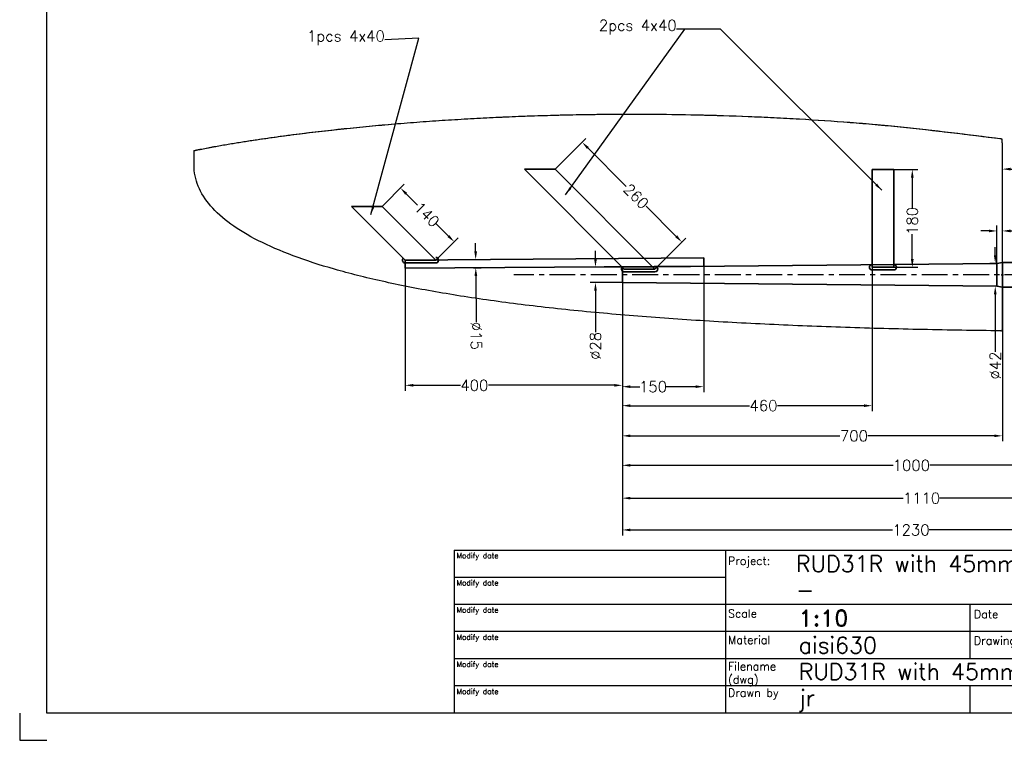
# Model space of a CAD drawing. Extents: x -1810 to 940, y -788 to 1212.
# Tile 1 of 5: x -1810 to 4, y -788 to 539. Entities that reach past the tile are written whole.
import ezdxf

# ---------------------------------------------------------------- set-up
doc = ezdxf.new("R2010")
doc.units = 0
doc.header["$LTSCALE"] = 1.5
doc.header["$PDMODE"] = 34
doc.header["$PDSIZE"] = 2
doc.linetypes.add('CENTER', pattern=[50.8, 31.75, -6.35, 6.35, -6.35])
doc.layers.get('DEFPOINTS').update_dxf_attribs({"linetype": 'CONTINUOUS'})
for name, color, linetype in [('Blade', 1, 'CONTINUOUS'), ('CENTER', 9, 'CENTER'), ('RAMME', 7, 'CONTINUOUS')]:
    doc.layers.add(name, color=color, linetype=linetype)
doc.layers.add('DIMS', color=7, linetype='CONTINUOUS', lineweight=15)
doc.layers.add('STOCK', color=5, linetype='CONTINUOUS', lineweight=35)
doc.styles.add('ROMAND', font='romand')
doc.styles.add('ROMANS', font='romans')
doc.dimstyles.new('Text 20', dxfattribs={"dimtxt": 20, "dimasz": 15, "dimexe": 10, "dimexo": 0, "dimgap": 0, "dimtad": 0, "dimdsep": 46, "dimtxsty": 'ROMANS', "dimcen": 10, "dimazin": 2, "dimtfac": 0.65, "dimtofl": 0, "dimtmove": 0, "dimatfit": 0, "dimfxl": 1, "dimtolj": 1, "dimarcsym": 0})

# ---------------------------------------------------------------- blocks, each defined once
blk = doc.blocks.new('*D3')
at = {"layer": 'DEFPOINTS', "color": 0, "transparency": 16777216}
for p in [(-700, 55), (530, 49), (-700, -400.8)]:
    blk.add_point(p, dxfattribs=at)
at = {"layer": 'DIMS', "color": 0, "lineweight": -2, "transparency": 16777216}
for p, q in [((-700, 55), (-700, -410.8)), ((530, 49), (530, -410.8)), ((-685, -400.8), (-202.3, -400.8)), ((515, -400.8), (-134.7, -400.8))]:
    blk.add_line(p, q, dxfattribs=at)
at = {"layer": 'DIMS', "color": 0, "transparency": 16777216}
for points in [[(-685, -398.3), (-685, -403.3), (-700, -400.8)], [(515, -398.3), (515, -403.3), (530, -400.8)]]:
    blk.add_solid(points, dxfattribs=at)
at = {"layer": 'DIMS', "color": 0, "transparency": 16777216, "insert": (-168.5, -400.8), "char_height": 20, "attachment_point": 5, "style": 'ROMANS'}
blk.add_mtext('\\A1;1230', dxfattribs=at)
blk = doc.blocks.new('*D4')
at = {"layer": 'DEFPOINTS', "color": 0, "transparency": 16777216}
for p in [(-700, 55), (0, 54), (0, -227.5)]:
    blk.add_point(p, dxfattribs=at)
at = {"layer": 'DIMS', "color": 0, "lineweight": -2, "transparency": 16777216}
for p, q in [((-700, 55), (-700, -237.5)), ((0, 54), (0, -237.5)), ((-685, -227.5), (-299.2, -227.5)), ((-15, -227.5), (-247.8, -227.5))]:
    blk.add_line(p, q, dxfattribs=at)
at = {"layer": 'DIMS', "color": 0, "transparency": 16777216}
for points in [[(-685, -225), (-685, -230), (-700, -227.5)], [(-15, -225), (-15, -230), (0, -227.5)]]:
    blk.add_solid(points, dxfattribs=at)
at = {"layer": 'DIMS', "color": 0, "transparency": 16777216, "insert": (-273.5, -227.5), "char_height": 20, "attachment_point": 5, "style": 'ROMANS'}
blk.add_mtext('\\A1;700', dxfattribs=at)
blk = doc.blocks.new('*D5')
at = {"layer": 'DEFPOINTS', "color": 0, "transparency": 16777216}
for p in [(-700, 83), (-749.5, 55), (-700, 55)]:
    blk.add_point(p, dxfattribs=at)
at = {"layer": 'DIMS', "color": 0, "lineweight": -2, "transparency": 16777216}
for p, q in [((-749.5, 98), (-749.5, 113)), ((-700, 83), (-759.5, 83)), ((-700, 55), (-759.5, 55)), ((-749.5, 40), (-749.5, -36.8))]:
    blk.add_line(p, q, dxfattribs=at)
at = {"layer": 'DIMS', "color": 0, "transparency": 16777216}
for points in [[(-752, 98), (-747, 98), (-749.5, 83)], [(-752, 40), (-747, 40), (-749.5, 55)]]:
    blk.add_solid(points, dxfattribs=at)
at = {"layer": 'DIMS', "color": 0, "transparency": 16777216, "insert": (-749.5, -62), "char_height": 20, "attachment_point": 5, "rotation": 90, "style": 'ROMANS'}
blk.add_mtext('\\A1;%%C28', dxfattribs=at)
blk = doc.blocks.new('*D6')
at = {"layer": 'DEFPOINTS', "color": 0, "transparency": 16777216}
for p in [(-974.1, 96.9), (-970.1, 96.9), (-974, 81.9)]:
    blk.add_point(p, dxfattribs=at)
at = {"layer": 'DIMS', "color": 0, "lineweight": -2, "transparency": 16777216}
for p, q in [((-970.2, 111.9), (-970.3, 126.9)), ((-974.1, 96.9), (-960.1, 97)), ((-974, 81.9), (-960, 82)), ((-969.8, 66.9), (-969.2, -18.3))]:
    blk.add_line(p, q, dxfattribs=at)
at = {"layer": 'DIMS', "color": 0, "transparency": 16777216}
for points in [[(-967.7, 111.9), (-972.7, 111.9), (-970.1, 96.9)], [(-967.3, 66.9), (-972.3, 66.9), (-970, 81.9)]]:
    blk.add_solid(points, dxfattribs=at)
at = {"layer": 'DIMS', "color": 0, "transparency": 16777216, "insert": (-969, -43.5), "char_height": 20, "attachment_point": 5, "rotation": 270.4407, "style": 'ROMANS'}
blk.add_mtext('\\A1;%%C15', dxfattribs=at)
blk = doc.blocks.new('*D7')
at = {"layer": 'DEFPOINTS', "color": 0, "transparency": 16777216}
for p in [(-240, 82.8), (-700, 55), (-700, -172)]:
    blk.add_point(p, dxfattribs=at)
at = {"layer": 'DIMS', "color": 0, "lineweight": -2, "transparency": 16777216}
for p, q in [((-240, 82.8), (-240, -182)), ((-700, 55), (-700, -182)), ((-685, -172), (-465.7, -172)), ((-255, -172), (-414.3, -172))]:
    blk.add_line(p, q, dxfattribs=at)
at = {"layer": 'DIMS', "color": 0, "transparency": 16777216}
for points in [[(-685, -169.5), (-685, -174.5), (-700, -172)], [(-255, -169.5), (-255, -174.5), (-240, -172)]]:
    blk.add_solid(points, dxfattribs=at)
at = {"layer": 'DIMS', "color": 0, "transparency": 16777216, "insert": (-440, -172), "char_height": 20, "attachment_point": 5, "style": 'ROMANS'}
blk.add_mtext('\\A1;460', dxfattribs=at)
blk = doc.blocks.new('*D8')
at = {"layer": 'DEFPOINTS', "color": 0, "transparency": 16777216}
for p in [(-550, 85.1), (-700, 69), (-700, -137)]:
    blk.add_point(p, dxfattribs=at)
at = {"layer": 'DIMS', "color": 0, "lineweight": -2, "transparency": 16777216}
for p, q in [((-550, 85.1), (-550, -147)), ((-700, 69), (-700, -147)), ((-685, -137), (-667.8, -137)), ((-565, -137), (-619.2, -137))]:
    blk.add_line(p, q, dxfattribs=at)
at = {"layer": 'DIMS', "color": 0, "transparency": 16777216}
for points in [[(-685, -134.5), (-685, -139.5), (-700, -137)], [(-565, -134.5), (-565, -139.5), (-550, -137)]]:
    blk.add_solid(points, dxfattribs=at)
at = {"layer": 'DIMS', "color": 0, "transparency": 16777216, "insert": (-643.5, -137), "char_height": 20, "attachment_point": 5, "style": 'ROMANS'}
blk.add_mtext('\\A1;150', dxfattribs=at)
blk = doc.blocks.new('*D9')
at = {"layer": 'DEFPOINTS', "color": 0, "transparency": 16777216}
for p in [(-1100, 80.9), (-700, 69), (-1100, -134.5)]:
    blk.add_point(p, dxfattribs=at)
at = {"layer": 'DIMS', "color": 0, "lineweight": -2, "transparency": 16777216}
for p, q in [((-1100, 80.9), (-1100, -144.5)), ((-700, 69), (-700, -144.5)), ((-1085, -134.5), (-998.2, -134.5)), ((-715, -134.5), (-946.8, -134.5))]:
    blk.add_line(p, q, dxfattribs=at)
at = {"layer": 'DIMS', "color": 0, "transparency": 16777216}
for points in [[(-1085, -132), (-1085, -137), (-1100, -134.5)], [(-715, -132), (-715, -137), (-700, -134.5)]]:
    blk.add_solid(points, dxfattribs=at)
at = {"layer": 'DIMS', "color": 0, "transparency": 16777216, "insert": (-972.5, -134.5), "char_height": 20, "attachment_point": 5, "style": 'ROMANS'}
blk.add_mtext('\\A1;400', dxfattribs=at)
blk = doc.blocks.new('*D10')
at = {"layer": 'DEFPOINTS', "color": 0, "transparency": 16777216}
for p in [(-200, 262.8), (-200, 82.8), (-166, 82.8)]:
    blk.add_point(p, dxfattribs=at)
at = {"layer": 'DIMS', "color": 0, "lineweight": -2, "transparency": 16777216}
for p, q in [((-200, 262.8), (-156, 262.8)), ((-166, 247.8), (-166, 192.2)), ((-166, 97.8), (-166, 143.7)), ((-200, 82.8), (-156, 82.8))]:
    blk.add_line(p, q, dxfattribs=at)
at = {"layer": 'DIMS', "color": 0, "transparency": 16777216}
for points in [[(-168.5, 247.8), (-163.5, 247.8), (-166, 262.8)], [(-168.5, 97.8), (-163.5, 97.8), (-166, 82.8)]]:
    blk.add_solid(points, dxfattribs=at)
at = {"layer": 'DIMS', "color": 0, "transparency": 16777216, "insert": (-166, 168), "char_height": 20, "attachment_point": 5, "rotation": 90, "style": 'ROMANS'}
blk.add_mtext('\\A1;180', dxfattribs=at)
blk = doc.blocks.new('*D11')
at = {"layer": 'DEFPOINTS', "color": 0, "transparency": 16777216}
for p in [(-823.7, 263.3), (-590.2, 129.1), (-639.9, 79.4)]:
    blk.add_point(p, dxfattribs=at)
at = {"layer": 'DIMS', "color": 0, "lineweight": -2, "transparency": 16777216}
for p, q in [((-823.7, 263.3), (-767, 320.1)), ((-763.4, 302.4), (-692.7, 231.6)), ((-600.8, 139.7), (-656.3, 195.3)), ((-639.9, 79.4), (-583.1, 136.2))]:
    blk.add_line(p, q, dxfattribs=at)
at = {"layer": 'DIMS', "color": 0, "transparency": 16777216}
for points in [[(-761.7, 304.1), (-765.2, 300.6), (-774, 313)], [(-599, 141.5), (-602.6, 138), (-590.2, 129.1)]]:
    blk.add_solid(points, dxfattribs=at)
at = {"layer": 'DIMS', "color": 0, "transparency": 16777216, "insert": (-674.5, 213.5), "char_height": 20, "attachment_point": 5, "rotation": 315, "style": 'ROMANS'}
blk.add_mtext('\\A1;260', dxfattribs=at)
blk = doc.blocks.new('*D12')
at = {"layer": 'DEFPOINTS', "color": 0, "transparency": 16777216}
for p in [(-1108.7, 228.7), (-1142.5, 194.9), (-1043.5, 95.9)]:
    blk.add_point(p, dxfattribs=at)
at = {"layer": 'DIMS', "color": 0, "lineweight": -2, "transparency": 16777216}
for p, q in [((-1142.5, 194.9), (-1101.7, 235.8)), ((-1098.1, 218.1), (-1077.2, 197.1)), ((-1020.3, 140.3), (-1042.8, 162.8)), ((-1043.5, 95.9), (-1002.7, 136.8))]:
    blk.add_line(p, q, dxfattribs=at)
at = {"layer": 'DIMS', "color": 0, "transparency": 16777216}
for points in [[(-1096.4, 219.9), (-1099.9, 216.3), (-1108.7, 228.7)], [(-1018.6, 142.1), (-1022.1, 138.5), (-1009.7, 129.7)]]:
    blk.add_solid(points, dxfattribs=at)
at = {"layer": 'DIMS', "color": 0, "transparency": 16777216, "insert": (-1060, 180), "char_height": 20, "attachment_point": 5, "rotation": 315, "style": 'ROMANS'}
blk.add_mtext('\\A1;140', dxfattribs=at)
blk = doc.blocks.new('*D189')
at = {"layer": 'DEFPOINTS', "color": 0, "transparency": 16777216}
for p in [(-700, 55), (300, 46.5), (300, -281.8)]:
    blk.add_point(p, dxfattribs=at)
at = {"layer": 'DIMS', "color": 0, "lineweight": -2, "transparency": 16777216}
for p, q in [((-700, 55), (-700, -291.8)), ((300, 46.5), (300, -291.8)), ((-685, -281.8), (-201.5, -281.8)), ((285, -281.8), (-133.9, -281.8))]:
    blk.add_line(p, q, dxfattribs=at)
at = {"layer": 'DIMS', "color": 0, "transparency": 16777216}
for points in [[(-685, -279.3), (-685, -284.3), (-700, -281.8)], [(285, -279.3), (285, -284.3), (300, -281.8)]]:
    blk.add_solid(points, dxfattribs=at)
at = {"layer": 'DIMS', "color": 0, "transparency": 16777216, "insert": (-167.7, -281.8), "char_height": 20, "attachment_point": 5, "style": 'ROMANS'}
blk.add_mtext('\\A1;1000', dxfattribs=at)
blk = doc.blocks.new('*D190')
at = {"layer": 'DEFPOINTS', "color": 0, "transparency": 16777216}
for p in [(-700, 55), (410, 49), (410, -342.3)]:
    blk.add_point(p, dxfattribs=at)
at = {"layer": 'DIMS', "color": 0, "lineweight": -2, "transparency": 16777216}
for p, q in [((-700, 55), (-700, -352.3)), ((410, 49), (410, -352.3)), ((-685, -342.3), (-182.7, -342.3)), ((395, -342.3), (-115.1, -342.3))]:
    blk.add_line(p, q, dxfattribs=at)
at = {"layer": 'DIMS', "color": 0, "transparency": 16777216}
for points in [[(-685, -339.8), (-685, -344.8), (-700, -342.3)], [(395, -339.8), (395, -344.8), (410, -342.3)]]:
    blk.add_solid(points, dxfattribs=at)
at = {"layer": 'DIMS', "color": 0, "transparency": 16777216, "insert": (-148.9, -342.3), "char_height": 20, "attachment_point": 5, "style": 'ROMANS'}
blk.add_mtext('\\A1;1110', dxfattribs=at)
blk = doc.blocks.new('*D193')
at = {"layer": 'DEFPOINTS', "color": 0, "transparency": 16777216}
for p in [(530, 263.5), (0, 91.5), (530, 89)]:
    blk.add_point(p, dxfattribs=at)
at = {"layer": 'DIMS', "color": 0, "lineweight": -2, "transparency": 16777216}
for p, q in [((0, 91.5), (0, 273.5)), ((530, 89), (530, 273.5)), ((15, 263.5), (229.3, 263.5)), ((515, 263.5), (280.7, 263.5))]:
    blk.add_line(p, q, dxfattribs=at)
at = {"layer": 'DIMS', "color": 0, "transparency": 16777216}
for points in [[(15, 266), (15, 261), (0, 263.5)], [(515, 266), (515, 261), (530, 263.5)]]:
    blk.add_solid(points, dxfattribs=at)
at = {"layer": 'DIMS', "color": 0, "transparency": 16777216, "insert": (255, 263.5), "char_height": 20, "attachment_point": 5, "style": 'ROMANS'}
blk.add_mtext('\\A1;530', dxfattribs=at)
blk = doc.blocks.new('*D196')
at = {"layer": 'DEFPOINTS', "color": 0, "transparency": 16777216}
for p in [(-10, 90), (-13.2, 48), (-10, 48)]:
    blk.add_point(p, dxfattribs=at)
at = {"layer": 'DIMS', "color": 0, "lineweight": -2, "transparency": 16777216}
for p, q in [((-13.2, 105), (-13.2, 120)), ((-10, 90), (-23.2, 90)), ((-10, 48), (-23.2, 48)), ((-13.2, 33), (-13.2, -72.8))]:
    blk.add_line(p, q, dxfattribs=at)
at = {"layer": 'DIMS', "color": 0, "transparency": 16777216}
for points in [[(-15.7, 105), (-10.7, 105), (-13.2, 90)], [(-15.7, 33), (-10.7, 33), (-13.2, 48)]]:
    blk.add_solid(points, dxfattribs=at)
at = {"layer": 'DIMS', "color": 0, "transparency": 16777216, "insert": (-13.2, -98), "char_height": 20, "attachment_point": 5, "rotation": 90, "style": 'ROMANS'}
blk.add_mtext('\\A1;%%C42', dxfattribs=at)
blk = doc.blocks.new('*D197')
at = {"layer": 'DEFPOINTS', "color": 0, "transparency": 16777216}
for p in [(-10, 149.7), (0, 91.5), (-10, 90)]:
    blk.add_point(p, dxfattribs=at)
at = {"layer": 'DIMS', "color": 0, "lineweight": -2, "transparency": 16777216}
for p, q in [((-25, 149.7), (-40, 149.7)), ((-10, 90), (-10, 159.7)), ((0, 91.5), (0, 159.7)), ((15, 149.7), (30, 149.7))]:
    blk.add_line(p, q, dxfattribs=at)
at = {"layer": 'DIMS', "color": 0, "transparency": 16777216}
for points in [[(-25, 152.2), (-25, 147.2), (-10, 149.7)], [(15, 152.2), (15, 147.2), (0, 149.7)]]:
    blk.add_solid(points, dxfattribs=at)
at = {"layer": 'DIMS', "color": 0, "transparency": 16777216, "insert": (44.8, 149.7), "char_height": 20, "attachment_point": 5, "style": 'ROMANS'}
blk.add_mtext('\\A1;10', dxfattribs=at)

msp = doc.modelspace()

# ---------------------------------------------------------------- linework, layer by layer
at = {"layer": 'Blade'}
for p, q in [((-1488.876, 271.069), (-1488.876, 297.598)), ((0, 68.959), (0, 305.364)), ((0, -31.209), (0, 68.959))]:
    msp.add_line(p, q, dxfattribs=at)
for points, knots in [([(-1489.027, 297.568), (-1489.009, 297.571), (-1488.992, 297.575), (-1488.974, 297.579), (-1488.855, 297.604), (-1488.735, 297.629), (-1488.615, 297.654), (-1488.376, 297.705), (-1488.136, 297.756), (-1487.897, 297.807), (-1487.658, 297.858), (-1487.418, 297.91), (-1487.179, 297.961), (-1486.94, 298.013), (-1486.7, 298.064), (-1486.461, 298.116), (-1484.545, 298.525), (-1482.628, 298.923), (-1480.709, 299.314), (-1479.749, 299.509), (-1478.79, 299.702), (-1477.829, 299.894), (-1476.869, 300.086), (-1475.909, 300.277), (-1474.948, 300.467), (-1471.106, 301.227), (-1467.26, 301.972), (-1463.411, 302.702), (-1461.486, 303.068), (-1459.561, 303.43), (-1457.636, 303.788), (-1455.71, 304.146), (-1453.784, 304.501), (-1451.857, 304.853), (-1444.15, 306.26), (-1436.434, 307.616), (-1428.711, 308.931), (-1424.85, 309.588), (-1420.987, 310.236), (-1417.122, 310.874), (-1413.258, 311.513), (-1409.392, 312.143), (-1405.524, 312.764), (-1390.054, 315.25), (-1374.562, 317.601), (-1359.054, 319.839), (-1351.3, 320.958), (-1343.542, 322.049), (-1335.781, 323.114), (-1328.019, 324.178), (-1320.254, 325.217), (-1312.486, 326.23), (-1304.717, 327.243), (-1296.945, 328.231), (-1289.171, 329.195), (-1281.396, 330.16), (-1273.619, 331.101), (-1265.838, 332.019), (-1250.278, 333.854), (-1234.707, 335.599), (-1219.126, 337.258), (-1211.336, 338.087), (-1203.543, 338.895), (-1195.749, 339.683), (-1187.954, 340.47), (-1180.158, 341.237), (-1172.359, 341.984), (-1156.762, 343.478), (-1141.157, 344.89), (-1125.546, 346.225), (-1109.934, 347.56), (-1094.316, 348.818), (-1078.692, 350.001), (-1063.069, 351.184), (-1047.44, 352.293), (-1031.805, 353.329), (-1000.537, 355.4), (-969.249, 357.178), (-937.948, 358.674), (-922.297, 359.422), (-906.643, 360.1), (-890.987, 360.708), (-875.33, 361.317), (-859.671, 361.856), (-844.009, 362.328), (-828.348, 362.799), (-812.684, 363.201), (-797.019, 363.536), (-781.354, 363.871), (-765.688, 364.138), (-750.021, 364.338), (-687.351, 365.137), (-624.667, 364.851), (-562.011, 363.436), (-530.683, 362.729), (-499.362, 361.738), (-468.051, 360.478), (-452.395, 359.847), (-436.742, 359.149), (-421.091, 358.386), (-413.266, 358.004), (-405.442, 357.605), (-397.618, 357.191), (-389.794, 356.776), (-381.971, 356.346), (-374.149, 355.898), (-342.86, 354.107), (-311.586, 352.04), (-280.344, 349.612), (-264.723, 348.398), (-249.109, 347.094), (-233.506, 345.689), (-229.605, 345.338), (-225.705, 344.981), (-221.806, 344.616), (-217.906, 344.252), (-214.007, 343.882), (-210.109, 343.506), (-202.312, 342.753), (-194.518, 341.975), (-186.726, 341.177), (-124.737, 334.822), (-62.886, 327.101), (-1.036, 319.374)], [0.000698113, 0.000698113, 0.000698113, 0.000698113, 0.000734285, 0.000734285, 0.000734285, 0.000979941, 0.000979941, 0.000979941, 0.001471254, 0.001471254, 0.001471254, 0.001962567, 0.001962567, 0.001962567, 0.002453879, 0.002453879, 0.002453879, 0.006384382, 0.006384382, 0.006384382, 0.008349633, 0.008349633, 0.008349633, 0.010314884, 0.010314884, 0.010314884, 0.018175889, 0.018175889, 0.018175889, 0.022106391, 0.022106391, 0.022106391, 0.026036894, 0.026036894, 0.026036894, 0.041758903, 0.041758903, 0.041758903, 0.049619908, 0.049619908, 0.049619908, 0.057480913, 0.057480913, 0.057480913, 0.088924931, 0.088924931, 0.088924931, 0.104646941, 0.104646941, 0.104646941, 0.12036895, 0.12036895, 0.12036895, 0.13609096, 0.13609096, 0.13609096, 0.151812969, 0.151812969, 0.151812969, 0.183256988, 0.183256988, 0.183256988, 0.198978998, 0.198978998, 0.198978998, 0.214701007, 0.214701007, 0.214701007, 0.246145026, 0.246145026, 0.246145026, 0.277589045, 0.277589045, 0.277589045, 0.309033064, 0.309033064, 0.309033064, 0.371921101, 0.371921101, 0.371921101, 0.40336512, 0.40336512, 0.40336512, 0.434809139, 0.434809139, 0.434809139, 0.466253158, 0.466253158, 0.466253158, 0.497697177, 0.497697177, 0.497697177, 0.623473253, 0.623473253, 0.623473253, 0.68636129, 0.68636129, 0.68636129, 0.717805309, 0.717805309, 0.717805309, 0.733527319, 0.733527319, 0.733527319, 0.749249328, 0.749249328, 0.749249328, 0.812137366, 0.812137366, 0.812137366, 0.843581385, 0.843581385, 0.843581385, 0.85144239, 0.85144239, 0.85144239, 0.859303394, 0.859303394, 0.859303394, 0.875025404, 0.875025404, 0.875025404, 1.000103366, 1.000103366, 1.000103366, 1.000103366]), ([(-1488.924, 297.589), (-1488.91, 297.592), (-1488.895, 297.595), (-1488.866, 297.601), (-1488.851, 297.605), (-1488.807, 297.614), (-1488.777, 297.62), (-1488.688, 297.639), (-1488.629, 297.651), (-1488.451, 297.689), (-1488.332, 297.714), (-1487.976, 297.79), (-1487.738, 297.841), (-1487.026, 297.994), (-1486.551, 298.097), (-1485.126, 298.4), (-1484.175, 298.6), (-1481.322, 299.192), (-1479.418, 299.577), (-1473.702, 300.719), (-1469.889, 301.463), (-1458.44, 303.657), (-1450.797, 305.063), (-1435.494, 307.781), (-1427.834, 309.093), (-1412.503, 311.645), (-1404.831, 312.886), (-1381.802, 316.514), (-1366.428, 318.804), (-1335.651, 323.168), (-1320.248, 325.242), (-1273.999, 331.175), (-1243.118, 334.748), (-1181.287, 341.231), (-1150.338, 344.142), (-1088.387, 349.358), (-1057.386, 351.665), (-995.348, 355.706), (-964.31, 357.44), (-902.209, 360.352), (-871.145, 361.533), (-809.002, 363.356), (-777.923, 364), (-684.675, 365.133), (-622.496, 364.822), (-529.266, 362.687), (-498.196, 361.696), (-451.606, 359.813), (-436.079, 359.118), (-405.031, 357.6), (-389.511, 356.778), (-342.96, 354.112), (-311.941, 352.063), (-265.453, 348.458), (-249.964, 347.167), (-219.004, 344.388), (-203.533, 342.894), (-157.147, 338.154), (-126.259, 334.652), (-64.525, 327.301), (-33.679, 323.452), (-2.834, 319.599)], [0, 0, 0, 0, 0.00003052, 0.00003052, 0.00006104, 0.00006104, 0.00012207, 0.00012207, 0.00024414, 0.00024414, 0.00048828, 0.00048828, 0.00097656, 0.00097656, 0.00195313, 0.00195313, 0.00390625, 0.00390625, 0.0078125, 0.0078125, 0.015625, 0.015625, 0.03125, 0.03125, 0.046875, 0.046875, 0.0625, 0.0625, 0.09375, 0.09375, 0.125, 0.125, 0.1875, 0.1875, 0.25, 0.25, 0.3125, 0.3125, 0.375, 0.375, 0.4375, 0.4375, 0.5, 0.5, 0.625, 0.625, 0.6875, 0.6875, 0.71875, 0.71875, 0.75, 0.75, 0.8125, 0.8125, 0.84375, 0.84375, 0.875, 0.875, 0.9375, 0.9375, 1, 1, 1, 1]), ([(-2.834, 319.599), (-2.508, 319.558), (-2.192, 319.518), (-1.577, 319.441), (-1.293, 319.406), (-1.036, 319.374)], [0, 0, 0, 0, 0.5, 0.5, 1, 1, 1, 1]), ([(0, 305.364), (0, 307.71), (-0.065, 310.055), (-0.292, 313.565), (-0.39, 314.732), (-0.651, 317.06), (-0.811, 318.22), (-1.036, 319.374)], [0, 0, 0, 0, 0.5, 0.5, 0.75, 0.75, 1, 1, 1, 1]), ([(-3.032, -34.206), (-2.833, -34.208), (-2.637, -34.191), (-2.25, -34.118), (-2.058, -34.062), (-1.691, -33.914), (-1.517, -33.823), (-1.187, -33.606), (-1.031, -33.48), (-0.751, -33.203), (-0.625, -33.052), (-0.403, -32.723), (-0.308, -32.548), (-0.156, -32.185), (-0.098, -31.995), (-0.02, -31.605), (0, -31.408), (0, -31.209)], [0, 0, 0, 0, 0.125, 0.125, 0.25, 0.25, 0.375, 0.375, 0.5, 0.5, 0.625, 0.625, 0.75, 0.75, 0.875, 0.875, 1, 1, 1, 1])]:
    msp.add_open_spline(points, degree=3, knots=knots, dxfattribs=at)
msp.add_open_spline([(-3.032, -34.206), (-51.004, -33.65), (-146.995, -32.113), (-289.68, -28.299), (-429.687, -22.758), (-565.697, -15.291), (-696.457, -5.719), (-820.775, 6.119), (-937.518, 20.364), (-1045.619, 37.137), (-1144.07, 56.541), (-1231.927, 78.659), (-1308.306, 103.556), (-1372.386, 131.275), (-1423.407, 161.844), (-1460.672, 195.267), (-1483.546, 231.533), (-1488.819, 257.584), (-1488.876, 271.069)], degree=3, dxfattribs=at)
at = {"layer": 'CENTER'}
msp.add_line((584.967, 68.959), (-900, 68.959), dxfattribs=at)
msp.add_point((0, 68.959), dxfattribs=at)
at = {"layer": 'RAMME'}
for p, q in [((-1760, -738), (-1760, 1162)), ((-1010, -438), (890, -438)), ((-1010, -438), (-1010, -738)), ((-510, -438), (-510, -738)), ((-510, -488), (-1010, -488)), ((390, -538), (-1010, -538)), ((-60, -538), (-60, -638)), ((390, -588), (-1010, -588)), ((390, -638), (-1010, -638)), ((390, -688), (-1010, -688)), ((-60, -688), (-60, -738)), ((-1810, -738), (-1810, -788)), ((890, -738), (-1760, -738)), ((-1810, -788), (-1760, -788))]:
    msp.add_line(p, q, dxfattribs=at)
at = {"layer": 'STOCK'}
for p, q in [((-823.744, 263.272), (-880.312, 263.272)), ((-880.312, 263.272), (-696.464, 79.424)), ((-639.896, 79.424), (-823.744, 263.272)), ((-240, 262.806), (-240, 82.806)), ((-200, 262.806), (-240, 262.806)), ((-200, 82.806), (-200, 262.806)), ((-1142.542, 194.877), (-1199.11, 194.877)), ((-1199.11, 194.877), (-1100.095, 95.882)), ((-1043.547, 95.882), (-1142.542, 194.877)), ((-1100.115, 90.882), (-1043.547, 90.882)), ((-1100.095, 95.882), (-550.115, 100.113)), ((-1100.095, 95.882), (-1100, 80.882)), ((-1043.547, 95.882), (-1100.095, 95.882)), ((-550.115, 100.113), (-550, 85.113)), ((-10, 89.959), (0, 91.459)), ((0, 91.459), (0, 68.959)), ((300, 91.459), (0, 91.459)), ((-1100, 80.882), (-550, 85.113)), ((-10, 89.959), (-700, 82.959)), ((-700, 68.959), (-700, 82.959)), ((-639.896, 79.424), (-696.464, 79.424)), ((-696.464, 74.424), (-639.896, 74.424)), ((-200, 82.806), (-240, 82.806)), ((-240, 77.806), (-200, 77.806)), ((-10, 89.959), (-10, 68.959)), ((-700, 68.959), (-700, 54.959)), ((-10, 47.959), (-700, 54.959)), ((-10, 47.959), (-10, 68.959)), ((0, 46.459), (0, 68.959)), ((-10, 47.959), (0, 46.459)), ((300, 46.459), (0, 46.459))]:
    msp.add_line(p, q, dxfattribs=at)
for centre, start, end in [((-1100.115, 95.882), 135, 270), ((-1043.547, 95.882), 270, 90), ((-696.464, 79.424), 135, 270), ((-639.896, 79.424), 270, 90), ((-240, 82.806), 90, 270), ((-200, 82.806), 270, 90)]:
    msp.add_arc(centre, 5, start, end, dxfattribs=at)

# ---------------------------------------------------------------- texts
at = {"layer": 'DIMS', "char_height": 20, "attachment_point": 9, "style": 'ROMANS'}
for s, insert in [('\\A1;2pcs 4x40', (-600, 511.438)), ('\\A1;1pcs 4x40', (-1137.5, 491.756))]:
    msp.add_mtext(s, dxfattribs=dict(at, insert=insert))
at = {"layer": 'RAMME'}
for s, height, style, p in [('Modify date', 9.91423, 'ROMANS', (-1005.423, -453)), ('Project:', 15, 'ROMANS', (-505.45, -465.074)), ('RUD31R with 45mm stock', 30, 'ROMANS', (-380, -478)), ('Modify date', 9.91423, 'ROMANS', (-1005.423, -503)), ('-', 30, 'ROMANS', (-380, -526.571)), ('Modify date', 9.91423, 'ROMANS', (-1005.423, -553)), ('Scale ', 15, 'ROMANS', (-505.45, -562.217)), ('1:10', 30, 'ROMAND', (-375, -578)), ('Date', 15, 'ROMANS', (-52.483, -563.379)), ('Modify date', 9.91423, 'ROMANS', (-1005.423, -603)), ('Material', 15, 'ROMANS', (-505.45, -610.789)), ('aisi630', 30, 'ROMANS', (-375, -628)), ('Drawing no.', 15, 'ROMANS', (-52.483, -611.951)), ('Modify date', 9.91423, 'ROMANS', (-1005.423, -653)), ('Filename', 15, 'ROMANS', (-505.45, -659.36)), ('RUD31R with 45mm stock', 30, 'ROMANS', (-375, -676.571)), ('(dwg)', 15, 'ROMANS', (-505.45, -683.646)), ('Modify date', 9.91423, 'ROMANS', (-1005.423, -703)), ('Drawn by', 15, 'ROMANS', (-505.45, -707.931)), ('jr', 30, 'ROMANS', (-375, -725.143))]:
    msp.add_text(s, height=height, dxfattribs=dict(at, style=style)).set_placement(p)

# ---------------------------------------------------------------- dimensions: what is measured, and where the dimension line sits
at = {"layer": 'DIMS'}
for base, p1, p2, angle, picture, middle, dimtype in [((-590.18, 129.14), (-823.744, 263.272), (-639.896, 79.424), 315, '*D11', (-674.5, 213.459), 161), ((-166, 82.806), (-200, 262.806), (-200, 82.806), 90, '*D10', (-166, 167.959), 160), ((-1108.73, 228.689), (-1043.547, 95.882), (-1142.542, 194.877), 135, '*D12', (-1060, 179.959), 161)]:
    dim = msp.add_linear_dim(base=base, p1=p1, p2=p2, angle=angle, dimstyle='Text 20', dxfattribs=at)
    dim.commit()
    dim.dimension.update_dxf_attribs({"geometry": picture, "text_midpoint": middle, "dimtype": dimtype})
for base, p1, p2, picture, middle in [((530, 263.477), (0, 91.459), (530, 88.959), '*D193', (254.996, 263.477)), ((-10, 149.709), (0, 91.459), (-10, 89.959), '*D197', (44.762, 149.709)), ((-1100, -134.541), (-700, 68.959), (-1100, 80.882), '*D9', (-972.5, -134.541)), ((-700, -137.041), (-550, 85.113), (-700, 68.959), '*D8', (-643.5, -137.041)), ((-700, -172.041), (-240, 82.806), (-700, 54.959), '*D7', (-440, -172.041)), ((-700, -400.771), (530, 48.959), (-700, 54.959), '*D3', (-168.5, -400.771)), ((0, -227.541), (-700, 54.959), (0, 53.959), '*D4', (-273.5, -227.541)), ((300, -281.838), (-700, 54.959), (300, 46.459), '*D189', (-167.676, -281.838)), ((410, -342.348), (-700, 54.959), (410, 48.959), '*D190', (-148.886, -342.348))]:
    dim = msp.add_linear_dim(base=base, p1=p1, p2=p2, dimstyle='Text 20', dxfattribs=at)
    dim.commit()
    dim.dimension.update_dxf_attribs({"geometry": picture, "text_midpoint": middle, "dimtype": 160})
for base, p1, p2, angle, picture, middle, dimtype in [((-970.08, 96.882), (-973.991, 81.852), (-974.107, 96.851), 90.440744, '*D6', (-969, -43.541), 161), ((-749.5, 54.959), (-700, 82.959), (-700, 54.959), 270, '*D5', (-749.5, -62.041), 161), ((-13.233, 47.959), (-10, 89.959), (-10, 47.959), 90, '*D196', (-13.233, -98.02), 160)]:
    dim = msp.add_linear_dim(base=base, p1=p1, p2=p2, angle=angle, text='%%C<>', dimstyle='Text 20', dxfattribs=at)
    dim.commit()
    dim.dimension.update_dxf_attribs({"geometry": picture, "text_midpoint": middle, "dimtype": dimtype})

# ---------------------------------------------------------------- leaders
msp.add_leader([(-804.5, 216.459), (-585, 521.438), (-592.5, 521.438)], dimstyle='Text 20', override={"dimgap": 0, "dimtad": 0}, dxfattribs=at)
at = {"layer": 'DIMS', "annotation_type": 0, "has_hookline": 1, "hookline_direction": 1}
for points, text_width in [([(-222, 224.459), (-519.5, 520.876), (-600, 521.438)], 158.095), ([(-1163, 179.959), (-1075, 504.709), (-1137.5, 501.756)], 155.238)]:
    msp.add_leader(points, dimstyle='Text 20', override={"dimgap": 0, "dimtad": 0}, dxfattribs=dict(at, text_width=text_width))

doc.saveas('drawing.dxf')
